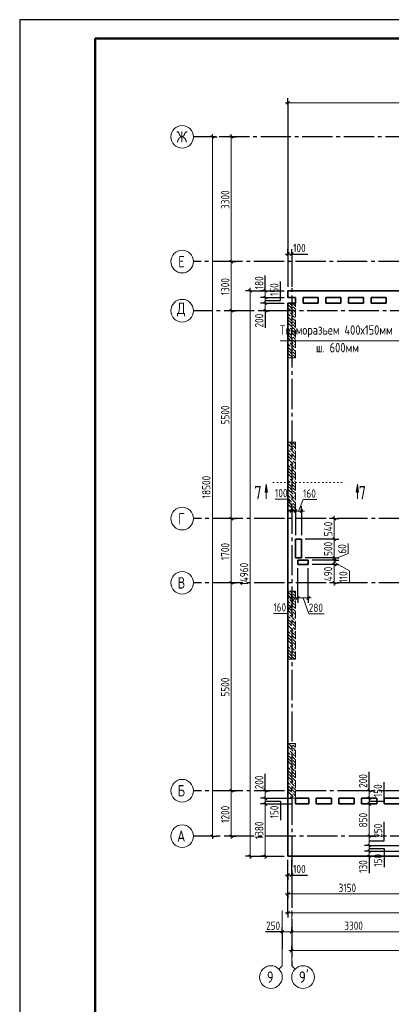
# Model space of a CAD drawing. Header units: millimetres. Extents: x 0 to 61017, y 0 to 42000.
# Tile 2 of 19: x 0 to 9837, y 15950 to 42000. Entities that reach past the tile are written whole.
import ezdxf

# ---------------------------------------------------------------- set-up
doc = ezdxf.new("R2010")
doc.units = ezdxf.units.MM
for name, pattern in [('______2', [270, 200, -70]), ('______5', [1100, 800, -100, 100, -100]), ('______9', [100, 0, -100])]:
    doc.linetypes.add(name, pattern=pattern)
for name, color, linetype, lineweight in [('Standard', 7, 'Continuous', 25), ('ЖБ Пилон', 180, 'Continuous', 25), ('Оси', 40, '______5', 18), ('Примечания', 7, 'Continuous', 25), ('Размерная выноска', 7, 'Continuous', 13), ('Узлы символ', 7, 'Continuous', 25)]:
    doc.layers.add(name, color=color, linetype=linetype, lineweight=lineweight)
doc.layers.add('ЖБ Перекрытие верхний уровень', color=7, linetype='Continuous', lineweight=25, true_color=0xe0e0ff)
doc.styles.add('GOST 2.304-81', font='txt')
doc.styles.add('ISOCPEUR', font='txt')

msp = doc.modelspace()

# ---------------------------------------------------------------- hatches: boundary and pattern name
at = {"layer": 'ЖБ Пилон', "linetype": 'Continuous', "lineweight": 18, "transparency": 33554687}
for points in [[(7100, 34467), (7103, 34463), (7100, 34460)], [(7100, 34387), (7103, 34383), (7100, 34380)], [(7210, 34423), (7217, 34430), (7223, 34423), (7217, 34417)], [(7300, 34500), (7297, 34497), (7294, 34500), (7300, 34500)], [(7130, 34263), (7137, 34270), (7143, 34263), (7137, 34257)], [(7170, 34143), (7177, 34150), (7183, 34143), (7177, 34137)], [(7210, 34343), (7217, 34350), (7223, 34343), (7217, 34337)], [(7250, 34223), (7257, 34230), (7263, 34223), (7257, 34217)], [(7100, 34067), (7103, 34063), (7100, 34060)], [(7100, 33987), (7103, 33983), (7100, 33980)], [(7130, 33863), (7137, 33870), (7143, 33863), (7137, 33857)], [(7210, 34023), (7217, 34030), (7223, 34023), (7217, 34017)], [(7210, 33943), (7217, 33950), (7223, 33943), (7217, 33937)], [(7290, 34103), (7297, 34110), (7300, 34107), (7300, 34100), (7297, 34097)], [(7100, 33667), (7103, 33663), (7100, 33660)], [(7170, 33743), (7177, 33750), (7183, 33743), (7177, 33737)], [(7210, 33623), (7217, 33630), (7223, 33623), (7217, 33617)], [(7250, 33823), (7257, 33830), (7263, 33823), (7257, 33817)], [(7290, 33703), (7297, 33710), (7300, 33707), (7300, 33700), (7297, 33697)], [(7100, 33587), (7103, 33583), (7100, 33580)], [(7130, 33463), (7137, 33470), (7143, 33463), (7137, 33457)], [(7170, 33343), (7177, 33350), (7183, 33343), (7177, 33337)], [(7210, 33543), (7217, 33550), (7223, 33543), (7217, 33537)], [(7250, 33423), (7257, 33430), (7263, 33423), (7257, 33417)], [(7100, 33267), (7103, 33263), (7100, 33260)], [(7100, 33187), (7103, 33183), (7100, 33180)], [(7210, 33223), (7217, 33230), (7223, 33223), (7217, 33217)], [(7210, 33143), (7217, 33150), (7223, 33143), (7217, 33137)], [(7290, 33303), (7297, 33310), (7300, 33307), (7300, 33300), (7297, 33297)], [(7130, 33063), (7137, 33070), (7143, 33063), (7137, 33057)], [(7100, 30787), (7103, 30783), (7100, 30780)], [(7210, 30743), (7217, 30750), (7223, 30743), (7217, 30737)], [(7220, 30820), (7217, 30817), (7214, 30820)], [(7130, 30663), (7137, 30670), (7143, 30663), (7137, 30657)], [(7170, 30543), (7177, 30550), (7183, 30543), (7177, 30537)], [(7250, 30623), (7257, 30630), (7263, 30623), (7257, 30617)], [(7290, 30503), (7297, 30510), (7300, 30507), (7300, 30500), (7297, 30497)], [(7100, 30467), (7103, 30463), (7100, 30460)], [(7100, 30387), (7103, 30383), (7100, 30380)], [(7130, 30263), (7137, 30270), (7143, 30263), (7137, 30257)], [(7210, 30423), (7217, 30430), (7223, 30423), (7217, 30417)], [(7210, 30343), (7217, 30350), (7223, 30343), (7217, 30337)], [(7250, 30223), (7257, 30230), (7263, 30223), (7257, 30217)], [(7100, 30067), (7103, 30063), (7100, 30060)], [(7100, 29987), (7103, 29983), (7100, 29980)], [(7170, 30143), (7177, 30150), (7183, 30143), (7177, 30137)], [(7210, 30023), (7217, 30030), (7223, 30023), (7217, 30017)], [(7290, 30103), (7297, 30110), (7300, 30107), (7300, 30100), (7297, 30097)], [(7130, 29863), (7137, 29870), (7143, 29863), (7137, 29857)], [(7170, 29743), (7177, 29750), (7183, 29743), (7177, 29737)], [(7210, 29943), (7217, 29950), (7223, 29943), (7217, 29937)], [(7250, 29823), (7257, 29830), (7263, 29823), (7257, 29817)], [(7290, 29703), (7297, 29710), (7300, 29707), (7300, 29700), (7297, 29697)], [(7100, 29667), (7103, 29663), (7100, 29660)], [(7100, 29587), (7103, 29583), (7100, 29580)], [(7130, 29463), (7137, 29470), (7143, 29463), (7137, 29457)], [(7210, 29623), (7217, 29630), (7223, 29623), (7217, 29617)], [(7210, 29543), (7217, 29550), (7223, 29543), (7217, 29537)], [(7100, 29267), (7103, 29263), (7100, 29260)], [(7100, 29187), (7103, 29183), (7100, 29180)], [(7170, 29343), (7177, 29350), (7183, 29343), (7177, 29337)], [(7210, 29223), (7217, 29230), (7223, 29223), (7217, 29217)], [(7250, 29423), (7257, 29430), (7263, 29423), (7257, 29417)], [(7290, 29303), (7297, 29310), (7300, 29307), (7300, 29300), (7297, 29297)], [(7130, 29063), (7137, 29070), (7143, 29063), (7137, 29057)], [(7210, 29143), (7217, 29150), (7223, 29143), (7217, 29137)], [(7250, 29023), (7257, 29030), (7263, 29023), (7260, 29020), (7254, 29020)], [(7100, 26867), (7103, 26863), (7100, 26860)], [(7100, 26787), (7103, 26783), (7100, 26780)], [(7130, 26663), (7137, 26670), (7143, 26663), (7137, 26657)], [(7210, 26823), (7217, 26830), (7223, 26823), (7217, 26817)], [(7210, 26743), (7217, 26750), (7223, 26743), (7217, 26737)], [(7250, 26623), (7257, 26630), (7263, 26623), (7257, 26617)], [(7100, 26467), (7103, 26463), (7100, 26460)], [(7100, 26387), (7103, 26383), (7100, 26380)], [(7170, 26543), (7177, 26550), (7183, 26543), (7177, 26537)], [(7210, 26423), (7217, 26430), (7223, 26423), (7217, 26417)], [(7210, 26343), (7217, 26350), (7223, 26343), (7217, 26337)], [(7290, 26503), (7297, 26510), (7300, 26507), (7300, 26500), (7297, 26497)], [(7100, 26067), (7103, 26063), (7100, 26060)], [(7130, 26263), (7137, 26270), (7143, 26263), (7137, 26257)], [(7170, 26143), (7177, 26150), (7183, 26143), (7177, 26137)], [(7250, 26223), (7257, 26230), (7263, 26223), (7257, 26217)], [(7290, 26103), (7297, 26110), (7300, 26107), (7300, 26100), (7297, 26097)], [(7100, 25987), (7103, 25983), (7100, 25980)], [(7130, 25863), (7137, 25870), (7143, 25863), (7137, 25857)], [(7210, 26023), (7217, 26030), (7223, 26023), (7217, 26017)], [(7210, 25943), (7217, 25950), (7223, 25943), (7217, 25937)], [(7250, 25823), (7257, 25830), (7263, 25823), (7257, 25817)], [(7100, 25667), (7103, 25663), (7100, 25660)], [(7100, 25587), (7103, 25583), (7100, 25580)], [(7170, 25743), (7177, 25750), (7183, 25743), (7177, 25737)], [(7210, 25623), (7217, 25630), (7223, 25623), (7217, 25617)], [(7210, 25543), (7217, 25550), (7223, 25543), (7217, 25537)], [(7290, 25703), (7297, 25710), (7300, 25707), (7300, 25700), (7297, 25697)], [(7130, 25463), (7137, 25470), (7143, 25463), (7137, 25457)], [(7170, 25343), (7177, 25350), (7183, 25343), (7177, 25337)], [(7250, 25423), (7257, 25430), (7263, 25423), (7257, 25417)], [(7290, 25303), (7297, 25310), (7300, 25307), (7300, 25300), (7297, 25297)], [(7100, 25267), (7103, 25263), (7100, 25260)], [(7100, 25187), (7103, 25183), (7100, 25180)], [(7210, 25223), (7217, 25230), (7223, 25223), (7217, 25217)], [(7210, 25143), (7217, 25150), (7223, 25143), (7217, 25137)], [(7100, 22787), (7103, 22783), (7100, 22780)], [(7130, 22663), (7137, 22670), (7143, 22663), (7137, 22657)], [(7210, 22823), (7217, 22830), (7223, 22823), (7217, 22817)], [(7210, 22743), (7217, 22750), (7223, 22743), (7217, 22737)], [(7100, 22467), (7103, 22463), (7100, 22460)], [(7170, 22543), (7177, 22550), (7183, 22543), (7177, 22537)], [(7210, 22423), (7217, 22430), (7223, 22423), (7217, 22417)], [(7250, 22623), (7257, 22630), (7263, 22623), (7257, 22617)], [(7290, 22503), (7297, 22510), (7300, 22507), (7300, 22500), (7297, 22497)], [(7100, 22387), (7103, 22383), (7100, 22380)], [(7130, 22263), (7137, 22270), (7143, 22263), (7137, 22257)], [(7170, 22143), (7177, 22150), (7183, 22143), (7177, 22137)], [(7210, 22343), (7217, 22350), (7223, 22343), (7217, 22337)], [(7250, 22223), (7257, 22230), (7263, 22223), (7257, 22217)], [(7100, 22067), (7103, 22063), (7100, 22060)], [(7100, 21987), (7103, 21983), (7100, 21980)], [(7210, 22023), (7217, 22030), (7223, 22023), (7217, 22017)], [(7210, 21943), (7217, 21950), (7223, 21943), (7217, 21937)], [(7290, 22103), (7297, 22110), (7300, 22107), (7300, 22100), (7297, 22097)], [(7100, 21667), (7103, 21663), (7100, 21660)], [(7130, 21863), (7137, 21870), (7143, 21863), (7137, 21857)], [(7170, 21743), (7177, 21750), (7183, 21743), (7177, 21737)], [(7210, 21623), (7217, 21630), (7223, 21623), (7217, 21617)], [(7250, 21823), (7257, 21830), (7263, 21823), (7257, 21817)], [(7290, 21703), (7297, 21710), (7300, 21707), (7300, 21700), (7297, 21697)], [(7100, 21587), (7103, 21583), (7100, 21580)], [(7130, 21463), (7137, 21470), (7143, 21463), (7137, 21457)], [(7210, 21543), (7217, 21550), (7223, 21543), (7217, 21537)], [(7250, 21423), (7257, 21430), (7263, 21423), (7257, 21417)]]:
    msp.add_hatch(color=7, dxfattribs=at).paths.add_polyline_path(points, flags=16)
at = {"layer": 'Узлы символ', "linetype": 'Continuous', "lineweight": 13, "transparency": 33554687}
for points in [[(6498, 29501), (6528, 29711), (6558, 29501)], [(8909, 29501), (8939, 29711), (8969, 29501)]]:
    msp.add_hatch(color=7, dxfattribs=at).paths.add_polyline_path(points, flags=16)

# ---------------------------------------------------------------- linework, layer by layer
at = {"layer": 'Standard', "color": 251, "linetype": 'Continuous', "lineweight": -3, "true_color": 0x656565, "transparency": 33554687}
for p, q in [((7100, 39800), (7100, 39925)), ((7100, 39800), (7100, 39675)), ((7100, 39800), (7100, 34930)), ((5100, 38900), (4975, 38900)), ((5100, 38900), (5225, 38900)), ((5100, 38900), (5100, 38900)), ((5600, 38900), (5475, 38900)), ((5600, 38900), (5725, 38900)), ((5600, 38900), (5600, 38900)), ((7100, 35800), (7100, 35925)), ((7100, 35800), (7100, 35675)), ((7100, 35800), (7100, 34930)), ((7200, 35800), (7200, 35925)), ((7200, 35800), (7200, 35675)), ((7200, 35800), (7200, 34930)), ((5600, 35600), (5475, 35600)), ((5600, 35600), (5725, 35600)), ((5600, 35600), (5600, 35600)), ((6100, 34830), (5975, 34830)), ((6100, 34830), (6225, 34830)), ((6100, 34830), (7000, 34830)), ((6500, 34830), (6375, 34830)), ((6500, 34650), (6375, 34650)), ((6500, 34830), (6625, 34830)), ((6500, 34830), (6598, 34830)), ((6500, 34650), (6625, 34650)), ((6883, 34830), (7000, 34830)), ((6500, 34500), (6375, 34500)), ((6500, 34500), (6625, 34500)), ((5600, 34300), (5475, 34300)), ((5600, 34300), (5725, 34300)), ((5600, 34300), (5600, 34300)), ((6500, 34300), (6375, 34300)), ((6500, 34300), (6625, 34300)), ((6500, 34300), (6500, 34300)), ((7200, 29000), (7200, 29125)), ((7200, 29000), (7200, 28875)), ((7200, 29000), (7200, 29000)), ((7300, 29000), (7300, 29125)), ((7300, 29000), (7300, 28875)), ((7300, 29000), (7300, 28360)), ((7460, 29000), (7460, 29125)), ((7460, 29000), (7460, 28875)), ((7460, 29000), (7460, 28360)), ((5600, 28800), (5475, 28800)), ((5600, 28800), (5725, 28800)), ((5600, 28800), (5600, 28800)), ((8326, 28800), (8201, 28800)), ((8326, 28800), (8451, 28800)), ((8326, 28800), (8326, 28800)), ((8326, 28260), (8201, 28260)), ((8326, 28260), (8451, 28260)), ((8326, 27760), (8201, 27760)), ((8326, 27700), (8201, 27700)), ((8326, 27760), (8451, 27760)), ((8326, 27700), (8451, 27700)), ((7360, 26700), (7360, 27490)), ((7640, 26700), (7640, 27490)), ((8326, 27590), (8201, 27590)), ((8326, 27590), (8451, 27590)), ((5600, 27100), (5475, 27100)), ((5600, 27100), (5725, 27100)), ((5600, 27100), (5600, 27100)), ((8326, 27100), (8201, 27100)), ((8326, 27100), (8451, 27100)), ((8326, 27100), (8326, 27100)), ((7200, 26700), (7200, 26825)), ((7200, 26700), (7200, 26575)), ((7200, 26700), (7200, 26700)), ((7360, 26700), (7360, 26825)), ((7360, 26700), (7360, 26575)), ((7640, 26700), (7640, 26825)), ((7640, 26700), (7640, 26575)), ((5600, 21600), (5475, 21600)), ((5600, 21600), (5725, 21600)), ((5600, 21600), (5600, 21600)), ((6500, 21600), (6375, 21600)), ((6500, 21400), (6375, 21400)), ((6500, 21600), (6625, 21600)), ((6500, 21400), (6625, 21400)), ((9250, 21600), (9125, 21600)), ((9250, 21400), (9125, 21400)), ((9250, 21600), (9375, 21600)), ((9250, 21600), (9250, 21600)), ((9250, 21400), (9375, 21400)), ((9250, 21400), (9250, 21400)), ((6500, 21250), (6375, 21250)), ((6500, 21250), (6625, 21250)), ((9250, 21250), (9125, 21250)), ((9250, 21250), (9375, 21250)), ((9250, 21250), (9250, 21250)), ((5100, 20400), (4975, 20400)), ((5100, 20400), (5225, 20400)), ((5100, 20400), (5100, 20400)), ((5600, 20400), (5475, 20400)), ((5600, 20400), (5725, 20400)), ((5600, 20400), (5600, 20400)), ((9250, 20400), (9125, 20400)), ((9250, 20400), (9375, 20400)), ((9250, 20400), (9250, 20400)), ((9250, 20150), (9125, 20150)), ((9250, 20150), (9375, 20150)), ((6100, 19870), (5975, 19870)), ((6100, 19870), (6225, 19870)), ((6100, 19870), (7000, 19870)), ((6500, 19870), (6375, 19870)), ((6500, 19870), (6625, 19870)), ((6500, 19870), (7000, 19870)), ((9250, 20000), (9125, 20000)), ((9250, 19870), (9125, 19870)), ((9250, 20000), (9375, 20000)), ((9250, 19870), (9375, 19870)), ((9250, 19870), (9250, 19870)), ((7100, 18870), (7100, 19770)), ((7100, 18370), (7100, 19770)), ((7100, 19370), (7100, 19770)), ((7200, 19370), (7200, 19770)), ((7100, 19370), (7100, 19495)), ((7100, 19370), (7100, 19245)), ((7200, 19370), (7200, 19495)), ((7200, 19370), (7200, 19245)), ((7100, 18870), (7100, 18995)), ((7100, 18870), (7100, 18745)), ((7100, 18370), (7100, 18495)), ((7100, 18370), (7100, 18245)), ((6950, 17870), (6950, 17995)), ((7200, 17870), (7200, 17995)), ((6950, 17870), (6950, 17745)), ((6950, 17870), (6950, 17418)), ((7200, 17870), (7200, 17745)), ((7200, 17870), (7200, 17418)), ((7200, 17370), (7200, 17495)), ((7200, 17370), (7200, 17245)), ((7200, 17370), (7200, 17370))]:
    msp.add_line(p, q, dxfattribs=at)
at = {"layer": 'Standard', "color": 7, "linetype": 'Continuous', "lineweight": 13, "transparency": 33554687}
for p, q in [((7100, 39800), (7025, 39800)), ((7100, 39800), (13380, 39800)), ((5100, 38900), (5100, 38975)), ((5600, 38900), (5600, 38975)), ((5600, 35600), (5600, 38900)), ((7100, 35800), (7025, 35800)), ((7100, 35800), (7200, 35800)), ((7200, 35800), (7275, 35800)), ((5600, 34300), (5600, 35600)), ((6100, 34830), (6100, 34905)), ((6500, 34830), (6500, 34905)), ((6500, 34650), (6500, 34830)), ((6500, 34500), (6500, 34650)), ((6500, 34300), (6500, 34500)), ((5600, 28800), (5600, 34300)), ((6500, 34300), (6500, 34225)), ((7118, 29315), (6758, 29315)), ((7250, 29000), (7118, 29315)), ((7380, 29000), (7501, 29304)), ((7501, 29304), (7861, 29304)), ((7200, 29000), (7125, 29000)), ((7200, 29000), (7300, 29000)), ((7300, 29000), (7460, 29000)), ((7460, 29000), (7535, 29000)), ((5600, 27100), (5600, 28800)), ((8326, 28800), (8326, 28875)), ((8326, 28800), (8326, 28260)), ((8696, 27873), (8696, 28139)), ((8326, 27730), (8696, 27873)), ((8326, 27760), (8326, 27700)), ((8326, 27700), (8326, 27590)), ((8326, 27645), (8727, 27420)), ((8326, 27590), (8326, 27100)), ((8727, 27420), (8727, 27107)), ((5600, 21600), (5600, 27100)), ((8326, 27100), (8326, 27025)), ((7280, 26700), (7074, 26291)), ((7200, 26700), (7125, 26700)), ((7200, 26700), (7360, 26700)), ((7360, 26700), (7640, 26700)), ((7500, 26700), (7651, 26281)), ((7640, 26700), (7715, 26700)), ((7074, 26291), (6714, 26291)), ((7651, 26281), (8057, 26281)), ((6500, 21600), (6500, 21675)), ((9250, 21600), (9250, 21675)), ((6500, 21400), (6500, 21250)), ((6500, 21250), (6500, 19870)), ((9250, 21250), (9250, 20400)), ((5100, 20400), (5100, 20325)), ((5600, 20400), (5600, 20325)), ((9250, 20400), (9250, 20150)), ((9250, 20150), (9250, 20000)), ((6100, 19870), (6100, 19795)), ((6500, 19870), (6500, 19795)), ((9250, 20000), (9250, 19870)), ((9250, 19870), (9250, 19795)), ((7100, 19370), (7025, 19370)), ((7100, 19370), (7200, 19370)), ((7200, 19370), (7275, 19370)), ((7100, 18870), (7025, 18870)), ((7100, 18870), (10250, 18870)), ((6950, 16970), (6950, 18432)), ((7100, 18370), (7025, 18370)), ((7100, 18370), (49710, 18370)), ((7200, 16970), (7200, 18432)), ((6950, 17870), (6875, 17870)), ((6950, 17870), (7200, 17870)), ((7200, 17870), (10500, 17870)), ((7200, 17370), (7125, 17370)), ((49280, 17370), (7200, 17370)), ((6950, 16970), (6862, 16882)), ((7200, 16970), (7288, 16882))]:
    msp.add_line(p, q, dxfattribs=at)
at = {"layer": 'Standard', "color": 7, "linetype": 'Continuous', "lineweight": 25, "transparency": 33554687}
for p, q in [((7062, 39762), (7138, 39838)), ((5138, 38862), (5062, 38938)), ((5638, 38862), (5562, 38938)), ((7062, 35762), (7138, 35838)), ((7162, 35762), (7238, 35838)), ((5638, 35562), (5562, 35638)), ((6062, 34867), (6138, 34792)), ((6538, 34792), (6462, 34867)), ((6538, 34612), (6462, 34688)), ((6538, 34462), (6462, 34538)), ((5638, 34262), (5562, 34338)), ((6538, 34262), (6462, 34338)), ((7162, 28963), (7238, 29038)), ((7262, 28963), (7338, 29038)), ((7422, 28963), (7497, 29038)), ((5638, 28763), (5562, 28838)), ((8289, 28838), (8364, 28762)), ((8289, 28297), (8364, 28222)), ((8289, 27797), (8364, 27722)), ((8289, 27737), (8364, 27662)), ((8289, 27627), (8364, 27552)), ((5638, 27063), (5562, 27138)), ((8289, 27138), (8364, 27063)), ((7162, 26663), (7238, 26738)), ((7322, 26663), (7397, 26738)), ((7602, 26663), (7678, 26738)), ((5638, 21562), (5562, 21638)), ((6462, 21638), (6538, 21562)), ((9212, 21638), (9288, 21562)), ((6462, 21438), (6538, 21362)), ((9212, 21438), (9288, 21362)), ((6462, 21287), (6538, 21212)), ((9212, 21287), (9288, 21212)), ((5138, 20362), (5062, 20438)), ((5638, 20362), (5562, 20438)), ((9212, 20438), (9288, 20362)), ((9212, 20187), (9288, 20112)), ((6062, 19907), (6138, 19833)), ((6462, 19907), (6538, 19833)), ((9212, 20038), (9288, 19962)), ((9212, 19907), (9288, 19833)), ((7062, 19333), (7138, 19407)), ((7162, 19333), (7238, 19407)), ((7062, 18833), (7138, 18907)), ((7062, 18333), (7138, 18407)), ((6912, 17833), (6988, 17907)), ((7162, 17833), (7238, 17907)), ((7238, 17407), (7162, 17333))]:
    msp.add_line(p, q, dxfattribs=at)
at = {"layer": 'Standard', "color": 7, "linetype": 'Continuous', "lineweight": 13, "transparency": 33554687}
msp.add_lwpolyline([(0, 0), (59400, 0), (59400, 42000), (0, 42000), (0, 0)], close=True, dxfattribs=at)
for points in [[(0, 42000), (0, 0), (59400, 0), (59400, 42000), (0, 42000)], [(59400, 42000), (0, 42000), (0, 0), (59400, 0), (59400, 42000)], [(5100, 20400), (5100, 29236), (5100, 29236), (5100, 38900)], [(6100, 34830), (6100, 26930), (6100, 26930), (6100, 19870)], [(8326, 28260), (8326, 28235), (8326, 28235), (8326, 28176), (8326, 28176), (8326, 28105), (8326, 28105), (8326, 27760)], [(5600, 20400), (5600, 20655), (5600, 20655), (5600, 21600)], [(6500, 21600), (6500, 21543), (6500, 21543), (6500, 21453), (6500, 21453), (6500, 21400)], [(9250, 21600), (9250, 21583), (9250, 21583), (9250, 21543), (9250, 21543), (9250, 21437), (9250, 21437), (9250, 21400)], [(9250, 21400), (9250, 21361), (9250, 21361), (9250, 21250)]]:
    msp.add_lwpolyline(points, dxfattribs=at)
at = {"layer": 'Standard', "color": 7, "linetype": 'Continuous', "lineweight": 25, "transparency": 33554687}
msp.add_lwpolyline([(0, 42000), (0, 0), (59400, 0), (59400, 42000), (0, 42000)], dxfattribs=at)
at = {"layer": 'Standard', "color": 7, "linetype": 'Continuous', "lineweight": 50, "transparency": 33554687}
msp.add_lwpolyline([(2000, 41500), (58900, 41500), (58900, 500), (2000, 500), (2000, 41500)], close=True, dxfattribs=at)
at = {"layer": 'Standard', "color": 251, "linetype": 'Continuous', "lineweight": -3, "true_color": 0x656565, "transparency": 33554687}
for points in [[(6500, 34650), (6881, 34650), (6881, 34650), (7000, 34650)], [(6500, 34500), (6809, 34500), (6809, 34500), (7000, 34500)], [(8326, 28260), (8323, 28260), (8323, 28260), (8309, 28260), (8309, 28260), (8309, 28260), (8309, 28260), (7560, 28260)], [(8326, 27760), (8309, 27760), (8309, 27760), (7560, 27760)], [(8326, 27700), (8309, 27700), (8309, 27700), (7740, 27700)], [(8326, 27590), (8309, 27590), (8309, 27590), (7740, 27590)], [(6500, 21600), (6485, 21600), (6485, 21600), (6483, 21600), (6483, 21600), (6480, 21600)], [(6500, 21400), (6589, 21400), (6589, 21400), (7200, 21400)], [(6500, 21250), (6667, 21250), (6667, 21250), (7200, 21250)], [(9250, 20150), (9516, 20150), (9516, 20150), (10150, 20150)], [(9250, 20000), (9544, 20000), (9544, 20000), (10150, 20000)]]:
    msp.add_lwpolyline(points, dxfattribs=at)
at = {"layer": 'ЖБ Перекрытие верхний уровень', "color": 7, "linetype": 'Continuous', "lineweight": 35, "transparency": 33554687}
for p, q in [((13380, 34830), (7100, 34830)), ((7100, 34830), (7100, 34650)), ((7100, 34650), (7300, 34650)), ((7300, 34650), (7300, 34500)), ((7500, 34500), (7500, 34650)), ((7500, 34650), (7900, 34650)), ((7900, 34650), (7900, 34500)), ((8100, 34650), (8500, 34650)), ((8100, 34500), (8100, 34650)), ((8500, 34650), (8500, 34500)), ((8700, 34500), (8700, 34650)), ((8700, 34650), (9100, 34650)), ((9100, 34650), (9100, 34500)), ((9300, 34650), (9700, 34650)), ((9300, 34500), (9300, 34650)), ((9700, 34650), (9700, 34500)), ((7300, 34500), (7100, 34500)), ((7100, 34500), (7100, 19870)), ((7900, 34500), (7500, 34500)), ((8500, 34500), (8100, 34500)), ((9100, 34500), (8700, 34500)), ((9700, 34500), (9300, 34500)), ((7460, 28260), (7300, 28260)), ((7300, 28260), (7300, 27760)), ((7460, 27760), (7460, 28260)), ((7300, 27760), (7460, 27760)), ((7640, 27700), (7360, 27700)), ((7360, 27700), (7360, 27590)), ((7640, 27590), (7640, 27700)), ((7360, 27590), (7640, 27590)), ((7300, 21250), (7300, 21400)), ((7300, 21400), (7650, 21400)), ((7650, 21400), (7650, 21250)), ((7850, 21250), (7850, 21400)), ((7850, 21400), (8250, 21400)), ((8250, 21400), (8250, 21250)), ((8450, 21400), (8850, 21400)), ((8450, 21250), (8450, 21400)), ((8850, 21400), (8850, 21250)), ((9050, 21250), (9050, 21400)), ((9050, 21400), (9450, 21400)), ((9450, 21400), (9450, 21250)), ((9650, 21250), (9650, 21400)), ((9650, 21400), (10050, 21400)), ((7650, 21250), (7300, 21250)), ((8250, 21250), (7850, 21250)), ((8850, 21250), (8450, 21250)), ((9450, 21250), (9050, 21250)), ((10050, 21250), (9650, 21250)), ((7100, 19870), (28240, 19870))]:
    msp.add_line(p, q, dxfattribs=at)
at = {"layer": 'ЖБ Пилон', "color": 253, "linetype": '______2', "lineweight": 13, "true_color": 0xa0a0a0, "transparency": 33554687}
for p, q in [((7100, 34500), (7100, 33050)), ((7300, 34500), (7100, 34500)), ((7300, 33050), (7300, 34500)), ((7100, 33050), (7300, 33050)), ((7100, 30820), (7100, 29020)), ((7300, 30820), (7100, 30820)), ((7300, 29020), (7300, 30820)), ((7100, 29020), (7300, 29020)), ((7100, 26880), (7100, 25080)), ((7300, 26880), (7100, 26880)), ((7300, 25080), (7300, 26880)), ((7100, 25080), (7300, 25080)), ((7100, 22850), (7100, 21400)), ((7300, 22850), (7100, 22850)), ((7300, 21400), (7300, 22850)), ((7100, 21400), (7300, 21400))]:
    msp.add_line(p, q, dxfattribs=at)
at = {"layer": 'ЖБ Пилон', "color": 9, "linetype": 'Continuous', "lineweight": 18, "true_color": 0xc7c7c7, "transparency": 33554687}
for p, q in [((7157, 34403), (7117, 34443)), ((7140, 34500), (7197, 34443)), ((7197, 34363), (7157, 34403)), ((7300, 34420), (7220, 34500)), ((7237, 34403), (7300, 34340)), ((7100, 34300), (7117, 34283)), ((7100, 34220), (7157, 34163)), ((7100, 34140), (7197, 34043)), ((7117, 34363), (7237, 34243)), ((7157, 34243), (7277, 34123)), ((7237, 34323), (7300, 34260)), ((7300, 34180), (7277, 34203)), ((7100, 33900), (7117, 33883)), ((7157, 34003), (7117, 34043)), ((7117, 33963), (7237, 33843)), ((7197, 33963), (7157, 34003)), ((7300, 34020), (7197, 34123)), ((7237, 34003), (7300, 33940)), ((7237, 33923), (7300, 33860)), ((7100, 33820), (7157, 33763)), ((7100, 33740), (7197, 33643)), ((7157, 33603), (7117, 33643)), ((7157, 33843), (7277, 33723)), ((7300, 33620), (7197, 33723)), ((7300, 33780), (7277, 33803)), ((7100, 33500), (7117, 33483)), ((7100, 33420), (7157, 33363)), ((7117, 33563), (7237, 33443)), ((7197, 33563), (7157, 33603)), ((7157, 33443), (7277, 33323)), ((7237, 33603), (7300, 33540)), ((7237, 33523), (7300, 33460)), ((7300, 33380), (7277, 33403)), ((7100, 33340), (7197, 33243)), ((7100, 33100), (7117, 33083)), ((7157, 33203), (7117, 33243)), ((7117, 33163), (7230, 33050)), ((7197, 33163), (7157, 33203)), ((7300, 33220), (7197, 33323)), ((7237, 33203), (7300, 33140)), ((7237, 33123), (7300, 33060)), ((7117, 30763), (7237, 30643)), ((7157, 30803), (7140, 30820)), ((7197, 30763), (7157, 30803)), ((7237, 30803), (7300, 30740)), ((7100, 30700), (7117, 30683)), ((7100, 30620), (7157, 30563)), ((7100, 30540), (7197, 30443)), ((7157, 30643), (7277, 30523)), ((7300, 30420), (7197, 30523)), ((7237, 30723), (7300, 30660)), ((7300, 30580), (7277, 30603)), ((7100, 30300), (7117, 30283)), ((7100, 30220), (7157, 30163)), ((7157, 30403), (7117, 30443)), ((7117, 30363), (7237, 30243)), ((7197, 30363), (7157, 30403)), ((7157, 30243), (7277, 30123)), ((7237, 30403), (7300, 30340)), ((7237, 30323), (7300, 30260)), ((7100, 30140), (7197, 30043)), ((7157, 30003), (7117, 30043)), ((7117, 29963), (7237, 29843)), ((7197, 29963), (7157, 30003)), ((7300, 30020), (7197, 30123)), ((7237, 30003), (7300, 29940)), ((7300, 30180), (7277, 30203)), ((7100, 29900), (7117, 29883)), ((7100, 29820), (7157, 29763)), ((7100, 29740), (7197, 29643)), ((7157, 29843), (7277, 29723)), ((7300, 29620), (7197, 29723)), ((7237, 29923), (7300, 29860)), ((7300, 29780), (7277, 29803)), ((7100, 29500), (7117, 29483)), ((7157, 29603), (7117, 29643)), ((7117, 29563), (7237, 29443)), ((7197, 29563), (7157, 29603)), ((7157, 29443), (7277, 29323)), ((7237, 29603), (7300, 29540)), ((7237, 29523), (7300, 29460)), ((7100, 29420), (7157, 29363)), ((7100, 29340), (7197, 29243)), ((7157, 29203), (7117, 29243)), ((7197, 29163), (7157, 29203)), ((7300, 29220), (7197, 29323)), ((7237, 29203), (7300, 29140)), ((7300, 29380), (7277, 29403)), ((7100, 29100), (7117, 29083)), ((7100, 29020), (7100, 29020)), ((7117, 29163), (7237, 29043)), ((7157, 29043), (7180, 29020)), ((7237, 29123), (7300, 29060)), ((7157, 26803), (7117, 26843)), ((7160, 26880), (7197, 26843)), ((7300, 26820), (7240, 26880)), ((7100, 26700), (7117, 26683)), ((7100, 26620), (7157, 26563)), ((7117, 26763), (7237, 26643)), ((7197, 26763), (7157, 26803)), ((7157, 26643), (7277, 26523)), ((7237, 26803), (7300, 26740)), ((7237, 26723), (7300, 26660)), ((7300, 26580), (7277, 26603)), ((7100, 26540), (7197, 26443)), ((7157, 26403), (7117, 26443)), ((7117, 26363), (7237, 26243)), ((7197, 26363), (7157, 26403)), ((7300, 26420), (7197, 26523)), ((7237, 26403), (7300, 26340)), ((7237, 26323), (7300, 26260)), ((7100, 26300), (7117, 26283)), ((7100, 26220), (7157, 26163)), ((7100, 26140), (7197, 26043)), ((7157, 26243), (7277, 26123)), ((7300, 26020), (7197, 26123)), ((7300, 26180), (7277, 26203)), ((7100, 25900), (7117, 25883)), ((7100, 25820), (7157, 25763)), ((7157, 26003), (7117, 26043)), ((7117, 25963), (7237, 25843)), ((7197, 25963), (7157, 26003)), ((7157, 25843), (7277, 25723)), ((7237, 26003), (7300, 25940)), ((7237, 25923), (7300, 25860)), ((7300, 25780), (7277, 25803)), ((7100, 25740), (7197, 25643)), ((7157, 25603), (7117, 25643)), ((7117, 25563), (7237, 25443)), ((7197, 25563), (7157, 25603)), ((7300, 25620), (7197, 25723)), ((7237, 25603), (7300, 25540)), ((7100, 25500), (7117, 25483)), ((7100, 25420), (7157, 25363)), ((7100, 25340), (7197, 25243)), ((7157, 25443), (7277, 25323)), ((7300, 25220), (7197, 25323)), ((7237, 25523), (7300, 25460)), ((7300, 25380), (7277, 25403)), ((7100, 25100), (7117, 25083)), ((7157, 25203), (7117, 25243)), ((7117, 25163), (7200, 25080)), ((7197, 25163), (7157, 25203)), ((7237, 25203), (7300, 25140)), ((7237, 25123), (7280, 25080)), ((7100, 22700), (7117, 22683)), ((7157, 22803), (7117, 22843)), ((7117, 22763), (7237, 22643)), ((7197, 22763), (7157, 22803)), ((7190, 22850), (7197, 22843)), ((7237, 22803), (7300, 22740)), ((7237, 22723), (7300, 22660)), ((7300, 22820), (7270, 22850)), ((7100, 22620), (7157, 22563)), ((7100, 22540), (7197, 22443)), ((7157, 22403), (7117, 22443)), ((7157, 22643), (7277, 22523)), ((7197, 22363), (7157, 22403)), ((7300, 22420), (7197, 22523)), ((7237, 22403), (7300, 22340)), ((7300, 22580), (7277, 22603)), ((7100, 22300), (7117, 22283)), ((7100, 22220), (7157, 22163)), ((7117, 22363), (7237, 22243)), ((7157, 22243), (7277, 22123)), ((7237, 22323), (7300, 22260)), ((7300, 22180), (7277, 22203)), ((7100, 22140), (7197, 22043)), ((7100, 21900), (7117, 21883)), ((7157, 22003), (7117, 22043)), ((7117, 21963), (7237, 21843)), ((7197, 21963), (7157, 22003)), ((7300, 22020), (7197, 22123)), ((7237, 22003), (7300, 21940)), ((7237, 21923), (7300, 21860)), ((7100, 21820), (7157, 21763)), ((7100, 21740), (7197, 21643)), ((7157, 21603), (7117, 21643)), ((7157, 21843), (7277, 21723)), ((7300, 21620), (7197, 21723)), ((7300, 21780), (7277, 21803)), ((7100, 21500), (7117, 21483)), ((7100, 21420), (7120, 21400)), ((7117, 21563), (7237, 21443)), ((7197, 21563), (7157, 21603)), ((7157, 21443), (7200, 21400)), ((7237, 21603), (7300, 21540)), ((7237, 21523), (7300, 21460)), ((7280, 21400), (7277, 21403))]:
    msp.add_line(p, q, dxfattribs=at)
at = {"layer": 'Оси', "color": 8, "linetype": '______5', "lineweight": -3, "transparency": 33554687}
for p, q in [((43480, 38900), (4600, 38900)), ((7200, 35800), (7200, 16970)), ((43300, 35600), (4600, 35600)), ((50210, 34300), (4600, 34300)), ((50210, 34300), (4600, 34300)), ((49910, 28800), (4600, 28800)), ((49910, 27100), (4600, 27100)), ((49910, 21600), (4600, 21600)), ((50210, 20400), (4600, 20400))]:
    msp.add_line(p, q, dxfattribs=at)
at = {"layer": 'Оси', "color": 7, "linetype": 'Continuous', "lineweight": 13, "transparency": 33554687}
for centre in [(4300, 38900), (4300, 35600), (4300, 34300), (4300, 34300), (4300, 28800), (4300, 27100), (4300, 21600), (4300, 20400), (6650, 16670), (7500, 16670)]:
    msp.add_circle(centre, 300, dxfattribs=at)
at = {"layer": 'Примечания', "color": 7, "linetype": 'Continuous', "lineweight": 13, "transparency": 33554687}
msp.add_lwpolyline([(6891, 33503), (10100, 33503), (10100, 34500)], dxfattribs=at)
at = {"layer": 'Размерная выноска', "color": 7, "linetype": 'Continuous', "lineweight": 25, "transparency": 33554687}
for p, q in [((7200, 35800), (7630, 35800)), ((6500, 34830), (6500, 35230)), ((6500, 34300), (6500, 33850)), ((6500, 21600), (6500, 22050)), ((9250, 21600), (9250, 22100)), ((9250, 19870), (9250, 19420)), ((7200, 19370), (7620, 19370)), ((6950, 17870), (6510, 17870))]:
    msp.add_line(p, q, dxfattribs=at)
for points in [[(6500, 34575), (6900, 34575), (6900, 35075)], [(9250, 21325), (9650, 21325), (9650, 21825)], [(6500, 21325), (6900, 21325), (6900, 20825)], [(9250, 20275), (9650, 20275), (9650, 20775)], [(9250, 20075), (9650, 20075), (9650, 19575)]]:
    msp.add_lwpolyline(points, dxfattribs=at)
at = {"layer": 'Узлы символ', "color": 7, "linetype": 'Continuous', "lineweight": 13, "transparency": 33554687}
for p, q in [((6498, 29501), (6528, 29711)), ((6528, 29711), (6528, 29321)), ((6528, 29711), (6528, 29711)), ((6528, 29711), (6528, 29711)), ((6528, 29711), (6528, 29711)), ((6528, 29711), (6558, 29501)), ((8909, 29501), (8939, 29711)), ((8939, 29711), (8939, 29321)), ((8939, 29711), (8939, 29711)), ((8939, 29711), (8939, 29711)), ((8939, 29711), (8939, 29711)), ((8939, 29711), (8969, 29501)), ((6558, 29501), (6498, 29501)), ((6528, 29501), (6528, 29486)), ((8969, 29501), (8909, 29501)), ((8939, 29501), (8939, 29486))]:
    msp.add_line(p, q, dxfattribs=at)
at = {"layer": 'Узлы символ', "color": 7, "linetype": '______9', "lineweight": 13, "transparency": 33554687}
msp.add_line((6720, 29752), (8717, 29752), dxfattribs=at)

# ---------------------------------------------------------------- texts
at = {"layer": 'Standard', "color": 7, "linetype": 'Continuous', "lineweight": 25, "transparency": 33554687, "char_height": 220, "attachment_point": 7, "rotation": 90, "style": 'GOST 2.304-81'}
for s, insert, width in [('3300', (5550, 36992), 641.47), ('1300', (5550, 34708), 610.16), ('180', (6450, 34867), 485.09), ('150', (6850, 34688), 469.5), ('200', (6450, 33856), 531.97), ('5500', (5550, 31292), 641.48), ('18500', (5050, 29337), 750.83), ('540', (8276, 28334), 516.39), ('1700', (5550, 27700), 625.74), ('500', (8276, 27814), 516.38), ('60', (8646, 27873), 391.32), ('14960', (6050, 27029), 766.39), ('490', (8276, 27142), 531.97), ('110', (8677, 27107), 438.2), ('5500', (5550, 24092), 641.48), ('200', (9200, 21677), 531.97), ('200', (6450, 21638), 531.97), ('150', (9591, 21431), 469.5), ('1200', (5550, 20750), 625.73), ('150', (6850, 20868), 469.51), ('850', (9200, 20630), 516.4), ('1380', (6450, 20318), 610.16), ('250', (9595, 20357), 516.4), ('150', (9595, 19589), 469.51), ('130', (9200, 19428), 469.51)]:
    msp.add_mtext(s, dxfattribs=dict(at, insert=insert, width=width))
at = {"layer": 'Standard', "color": 7, "linetype": 'Continuous', "lineweight": 25, "transparency": 33554687, "char_height": 220, "attachment_point": 7, "style": 'GOST 2.304-81'}
for s, insert, width in [('100', (7238, 35850), 485.09), ('100', (6758, 29365), 485.09), ('160', (7501, 29354), 485.09), ('160', (6714, 26341), 485.08), ('280', (7651, 26331), 531.97), ('100', (7238, 19420), 485.09), ('3150', (8440, 18920), 594.59), ('250', (6522, 17920), 516.39), ('3300', (8592, 17920), 641.48)]:
    msp.add_mtext(s, dxfattribs=dict(at, insert=insert, width=width))
at = {"layer": 'Оси', "color": 7, "linetype": 'Continuous', "lineweight": 25, "transparency": 33554687, "char_height": 300, "attachment_point": 7, "style": 'ISOCPEUR'}
for s, insert, width in [('\\W0.83;Ж', (4150, 38750), 425), ('\\W0.78;Е', (4195, 35450), 326.41), ('\\W0.82;Д', (4165, 34150), 392.65), ('\\W0.78;Г', (4195, 28650), 326.41), ('\\W0.80;В', (4180, 26950), 359.83), ('\\W0.80;Б', (4180, 21450), 359.83), ('\\W0.82;А', (4165, 20250), 392.65), ('\\W0.78;9', (6545, 16520), 326.42), ("\\W0.84;9'", (7389, 16520), 440.65)]:
    msp.add_mtext(s, dxfattribs=dict(at, insert=insert, width=width))
at = {"layer": 'Примечания', "color": 7, "linetype": 'Continuous', "lineweight": 25, "transparency": 33554687, "char_height": 250, "attachment_point": 7, "style": 'GOST 2.304-81'}
for s, insert, width in [('Терморазьем\\~400х150мм', (6891, 33598), 3189.08), ('ш.\\~600мм', (7841, 33198), 1279.44)]:
    msp.add_mtext(s, dxfattribs=dict(at, insert=insert, width=width))
at = {"layer": 'Узлы символ', "color": 7, "linetype": 'Continuous', "lineweight": 35, "transparency": 33554687, "char_height": 350, "attachment_point": 7, "style": 'ISOCPEUR'}
for insert, width in [((6212, 29312), 380.81), ((8975, 29312), 380.82)]:
    msp.add_mtext('\\W0.78;7', dxfattribs=dict(at, insert=insert, width=width))

doc.saveas('drawing.dxf')
